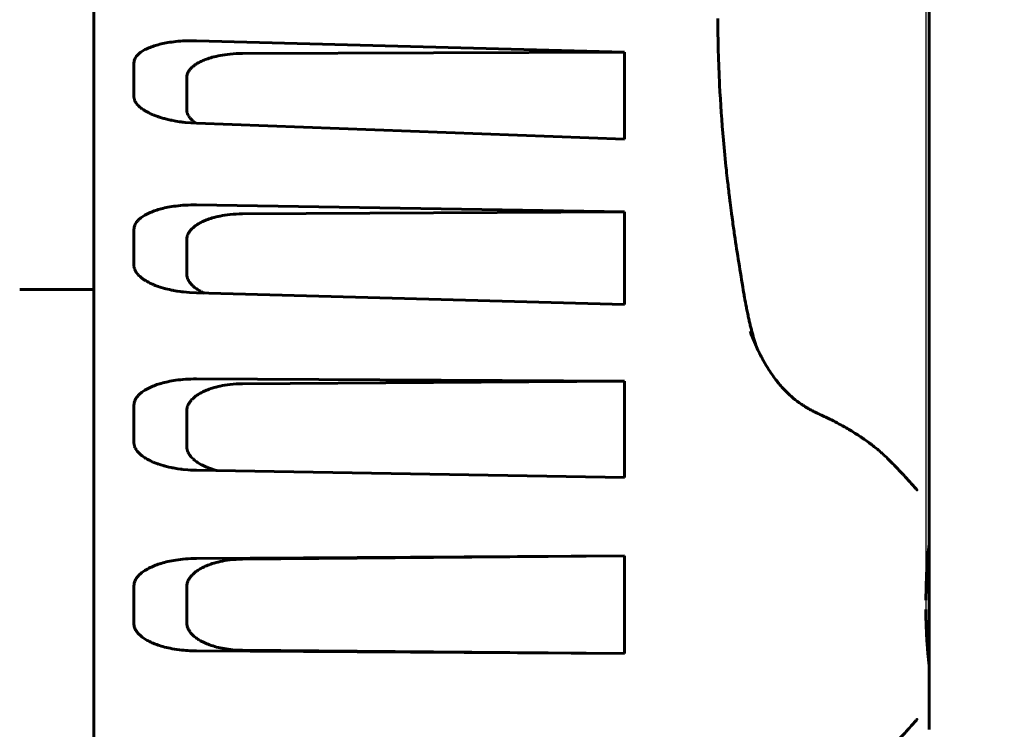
# Model space of a CAD drawing. Header units: millimetres. Extents: x 0 to 594, y 0 to 420.
# Tile 18 of 23: x 354.58 to 359.88, y 262.4 to 266.23. Entities that reach past the tile are written whole.
import ezdxf

# ---------------------------------------------------------------- set-up
doc = ezdxf.new("R2010")
doc.units = ezdxf.units.MM
doc.linetypes.add('K5LT_BASIC', pattern=[0])
doc.linetypes.add('K5LT_THIN', pattern=[0])
doc.layers.add('Системный слой', color=7, linetype='Continuous')
doc.styles.add('KDIMTEXTSTYLE', font='GOST_AU.SHX', dxfattribs={"width": 0.96, "oblique": 15, "height": 5})
doc.dimstyles.new('KDIMSTYLE (0.50)', dxfattribs={"dimtxt": 5, "dimasz": 1, "dimexe": 2, "dimexo": 0, "dimgap": 1, "dimtad": 1, "dimlfac": 2, "dimtxsty": 'KDIMTEXTSTYLE', "dimsah": 1, "dimcen": 0, "dimdle": 1, "dimadec": 0, "dimazin": 0, "dimtfac": 0.667, "dimtmove": 0, "dimatfit": 3, "dimfxl": 1, "dimtvp": 1, "dimtolj": 1, "dimtzin": 0, "dimarcsym": 0})

# ---------------------------------------------------------------- blocks, each defined once
blk = doc.blocks.new('U8')
at = {"layer": 'Системный слой', "color": 150, "linetype": 'K5LT_BASIC', "lineweight": 60, "true_color": 0x0080ff}
for p, q in [((355.1915, 264.9048), (355.1915, 264.9052)), ((355.1915, 264.9045), (355.1915, 264.9048)), ((355.1915, 264.9039), (355.1915, 264.9045)), ((355.1916, 264.9035), (355.1915, 264.9039)), ((355.1916, 264.9032), (355.1916, 264.9035)), ((355.1916, 264.9031), (355.1916, 264.9032)), ((355.1917, 264.901), (355.1916, 264.9031)), ((355.1917, 264.8999), (355.1917, 264.901)), ((355.1918, 264.8993), (355.1917, 264.8999)), ((355.1918, 264.899), (355.1918, 264.8993)), ((355.1918, 264.8989), (355.1918, 264.899)), ((355.1919, 264.8983), (355.1918, 264.8989)), ((355.1924, 264.895), (355.1919, 264.8983)), ((355.1927, 264.8934), (355.1924, 264.895)), ((355.1928, 264.8926), (355.1927, 264.8934)), ((355.1929, 264.8922), (355.1928, 264.8926)), ((355.193, 264.892), (355.1929, 264.8922)), ((355.1932, 264.891), (355.193, 264.892)), ((355.1945, 264.8864), (355.1932, 264.891)), ((355.1953, 264.8841), (355.1945, 264.8864)), ((355.1957, 264.8829), (355.1953, 264.8841)), ((355.1959, 264.8824), (355.1957, 264.8829)), ((355.196, 264.8821), (355.1959, 264.8824)), ((355.1977, 264.8783), (355.196, 264.8821)), ((355.2007, 264.8723), (355.1977, 264.8783)), ((355.2025, 264.8693), (355.2007, 264.8723)), ((355.2034, 264.8678), (355.2025, 264.8693)), ((355.2039, 264.8671), (355.2034, 264.8678)), ((355.2041, 264.8667), (355.2039, 264.8671)), ((355.2078, 264.8615), (355.2041, 264.8667)), ((355.2129, 264.8552), (355.2078, 264.8615)), ((355.2157, 264.8522), (355.2129, 264.8552)), ((355.2171, 264.8507), (355.2157, 264.8522)), ((355.2179, 264.8499), (355.2171, 264.8507)), ((355.2182, 264.8495), (355.2179, 264.8499)), ((355.2249, 264.8432), (355.2182, 264.8495)), ((355.2313, 264.8378), (355.2249, 264.8432)), ((355.2347, 264.8351), (355.2313, 264.8378)), ((355.2365, 264.8338), (355.2347, 264.8351)), ((355.2373, 264.8331), (355.2365, 264.8338)), ((355.2378, 264.8328), (355.2373, 264.8331)), ((355.2437, 264.8286), (355.2378, 264.8328)), ((355.2506, 264.8241), (355.2437, 264.8286)), ((355.2542, 264.8218), (355.2506, 264.8241)), ((355.256, 264.8208), (355.2542, 264.8218)), ((355.2569, 264.8202), (355.256, 264.8208)), ((355.2573, 264.8199), (355.2569, 264.8202)), ((355.2629, 264.8167), (355.2573, 264.8199)), ((355.2703, 264.8127), (355.2629, 264.8167)), ((355.2742, 264.8107), (355.2703, 264.8127)), ((355.2761, 264.8097), (355.2742, 264.8107)), ((355.2771, 264.8093), (355.2761, 264.8097)), ((355.2776, 264.809), (355.2771, 264.8093)), ((355.2821, 264.8068), (355.2776, 264.809)), ((355.2909, 264.8028), (355.2821, 264.8068)), ((355.2954, 264.8009), (355.2909, 264.8028)), ((355.2977, 264.7999), (355.2954, 264.8009)), ((355.2989, 264.7994), (355.2977, 264.7999)), ((355.2994, 264.7992), (355.2989, 264.7994)), ((355.3065, 264.7963), (355.2994, 264.7992)), ((355.3174, 264.7922), (355.3065, 264.7963)), ((355.3229, 264.7903), (355.3174, 264.7922)), ((355.3257, 264.7893), (355.3229, 264.7903)), ((355.3272, 264.7888), (355.3257, 264.7893)), ((355.3279, 264.7886), (355.3272, 264.7888)), ((355.3377, 264.7854), (355.3279, 264.7886)), ((355.3505, 264.7815), (355.3377, 264.7854)), ((355.3571, 264.7797), (355.3505, 264.7815)), ((355.3604, 264.7788), (355.3571, 264.7797)), ((355.3621, 264.7784), (355.3604, 264.7788)), ((355.363, 264.7781), (355.3621, 264.7784)), ((355.3834, 264.7732), (355.363, 264.7781)), ((355.3942, 264.7708), (355.3834, 264.7732)), ((355.3996, 264.7697), (355.3942, 264.7708)), ((355.4024, 264.7692), (355.3996, 264.7697)), ((355.4038, 264.7689), (355.4024, 264.7692)), ((355.4045, 264.7688), (355.4038, 264.7689)), ((355.4226, 264.7655), (355.4045, 264.7688)), ((355.4246, 264.7652), (355.4226, 264.7655)), ((355.4414, 264.7626), (355.4246, 264.7652)), ((355.4501, 264.7615), (355.4414, 264.7626)), ((355.4545, 264.761), (355.4501, 264.7615)), ((355.4567, 264.7607), (355.4545, 264.761)), ((355.4578, 264.7606), (355.4567, 264.7607)), ((355.4904, 264.7577), (355.4578, 264.7606)), ((355.528, 264.7556), (355.4904, 264.7577))]:
    blk.add_line(p, q, dxfattribs=at)
blk = doc.blocks.new('U13')
at = {"layer": 'Системный слой', "color": 150, "linetype": 'K5LT_BASIC', "lineweight": 60, "true_color": 0x0080ff}
for p, q in [((355.1915, 265.8138), (355.1915, 265.815)), ((355.1917, 265.8105), (355.1915, 265.8138)), ((355.1919, 265.8089), (355.1917, 265.8105)), ((355.192, 265.8081), (355.1919, 265.8089)), ((355.192, 265.8077), (355.192, 265.8081)), ((355.192, 265.8075), (355.192, 265.8077)), ((355.1924, 265.8054), (355.192, 265.8075)), ((355.1932, 265.8015), (355.1924, 265.8054)), ((355.1938, 265.7996), (355.1932, 265.8015)), ((355.194, 265.7987), (355.1938, 265.7996)), ((355.1942, 265.7982), (355.194, 265.7987)), ((355.1943, 265.798), (355.1942, 265.7982)), ((355.1954, 265.7948), (355.1943, 265.798)), ((355.1972, 265.7907), (355.1954, 265.7948)), ((355.1982, 265.7886), (355.1972, 265.7907)), ((355.1987, 265.7876), (355.1982, 265.7886)), ((355.199, 265.7871), (355.1987, 265.7876)), ((355.1991, 265.7868), (355.199, 265.7871)), ((355.2004, 265.7846), (355.1991, 265.7868)), ((355.2033, 265.78), (355.2004, 265.7846)), ((355.2048, 265.7777), (355.2033, 265.78)), ((355.2057, 265.7765), (355.2048, 265.7777)), ((355.2061, 265.776), (355.2057, 265.7765)), ((355.2063, 265.7757), (355.2061, 265.776)), ((355.2092, 265.772), (355.2063, 265.7757)), ((355.2138, 265.7669), (355.2092, 265.772)), ((355.2163, 265.7643), (355.2138, 265.7669)), ((355.2176, 265.763), (355.2163, 265.7643)), ((355.2182, 265.7624), (355.2176, 265.763)), ((355.2185, 265.7621), (355.2182, 265.7624)), ((355.2233, 265.7577), (355.2185, 265.7621)), ((355.2296, 265.7525), (355.2233, 265.7577)), ((355.233, 265.75), (355.2296, 265.7525)), ((355.2347, 265.7487), (355.233, 265.75)), ((355.2355, 265.7481), (355.2347, 265.7487)), ((355.236, 265.7477), (355.2355, 265.7481)), ((355.2433, 265.7427), (355.236, 265.7477)), ((355.2504, 265.7381), (355.2433, 265.7427)), ((355.2541, 265.7359), (355.2504, 265.7381)), ((355.256, 265.7348), (355.2541, 265.7359)), ((355.257, 265.7343), (355.256, 265.7348)), ((355.2574, 265.734), (355.257, 265.7343)), ((355.2626, 265.7311), (355.2574, 265.734)), ((355.27, 265.7273), (355.2626, 265.7311)), ((355.2737, 265.7254), (355.27, 265.7273)), ((355.2756, 265.7245), (355.2737, 265.7254)), ((355.2766, 265.724), (355.2756, 265.7245)), ((355.277, 265.7238), (355.2766, 265.724)), ((355.2814, 265.7218), (355.277, 265.7238)), ((355.29, 265.7179), (355.2814, 265.7218)), ((355.2945, 265.7161), (355.29, 265.7179)), ((355.2967, 265.7151), (355.2945, 265.7161)), ((355.2978, 265.7147), (355.2967, 265.7151)), ((355.2984, 265.7145), (355.2978, 265.7147)), ((355.305, 265.7119), (355.2984, 265.7145)), ((355.3157, 265.7079), (355.305, 265.7119)), ((355.3211, 265.706), (355.3157, 265.7079)), ((355.3239, 265.705), (355.3211, 265.706)), ((355.3253, 265.7046), (355.3239, 265.705)), ((355.326, 265.7043), (355.3253, 265.7046)), ((355.3298, 265.7031), (355.326, 265.7043)), ((355.3453, 265.6983), (355.3298, 265.7031)), ((355.3533, 265.6961), (355.3453, 265.6983)), ((355.3573, 265.695), (355.3533, 265.6961)), ((355.3594, 265.6944), (355.3573, 265.695)), ((355.3604, 265.6941), (355.3594, 265.6944)), ((355.3609, 265.694), (355.3604, 265.6941)), ((355.3681, 265.6922), (355.3609, 265.694)), ((355.3735, 265.6908), (355.3682, 265.6922)), ((355.388, 265.6875), (355.3735, 265.6908)), ((355.3954, 265.686), (355.388, 265.6875)), ((355.3992, 265.6852), (355.3954, 265.686)), ((355.4011, 265.6848), (355.3992, 265.6852)), ((355.402, 265.6846), (355.4011, 265.6848)), ((355.4165, 265.6819), (355.402, 265.6846)), ((355.4364, 265.6787), (355.4165, 265.6819)), ((355.4467, 265.6772), (355.4364, 265.6787)), ((355.452, 265.6765), (355.4467, 265.6772)), ((355.4546, 265.6762), (355.452, 265.6765)), ((355.456, 265.6761), (355.4546, 265.6762)), ((355.4685, 265.6747), (355.456, 265.6761)), ((355.528, 265.6703), (355.4685, 265.6747))]:
    blk.add_line(p, q, dxfattribs=at)
blk = doc.blocks.new('U16')
at = {"layer": 'Системный слой', "color": 150, "linetype": 'K5LT_BASIC', "lineweight": 60, "true_color": 0x0080ff}
for p, q in [((359.4761, 263.5801), (359.4761, 263.404)), ((359.4761, 262.7457), (359.4761, 262.5696))]:
    blk.add_line(p, q, dxfattribs=at)
blk = doc.blocks.new('U18')
at = {"layer": 'Системный слой', "color": 150, "linetype": 'K5LT_BASIC', "lineweight": 60, "true_color": 0x0080ff}
for p, q in [((359.4761, 266.0883), (359.4761, 266.0902)), ((359.4761, 265.0349), (359.4761, 265.0351))]:
    blk.add_line(p, q, dxfattribs=at)
blk = doc.blocks.new('U20')
at = {"layer": 'Системный слой', "color": 150, "linetype": 'K5LT_BASIC', "lineweight": 60, "true_color": 0x0080ff}
for p, q in [((359.475, 263.3905), (359.4755, 263.3952)), ((359.4755, 263.3952), (359.4756, 263.3999)), ((359.4743, 263.3858), (359.475, 263.3905))]:
    blk.add_line(p, q, dxfattribs=at)
blk = doc.blocks.new('U26')
at = {"layer": 'Системный слой', "color": 150, "linetype": 'K5LT_BASIC', "lineweight": 60, "true_color": 0x0080ff}
for p, q in [((359.4761, 264.9032), (359.4761, 264.9394)), ((359.4761, 264.8989), (359.4761, 264.903))]:
    blk.add_line(p, q, dxfattribs=at)
blk = doc.blocks.new('U27')
at = {"layer": 'Системный слой', "color": 150, "linetype": 'K5LT_BASIC', "lineweight": 60, "true_color": 0x0080ff}
for p in [(359.4761, 265.0351), (359.4761, 264.6684)]:
    blk.add_line(p, (359.4761, 265.035), dxfattribs=at)
blk = doc.blocks.new('U34')
at = {"layer": 'Системный слой', "color": 150, "linetype": 'K5LT_BASIC', "lineweight": 60, "true_color": 0x0080ff}
for p, q in [((359.4761, 264.6976), (359.4761, 264.6974)), ((359.4761, 263.9614), (359.4761, 263.9449))]:
    blk.add_line(p, q, dxfattribs=at)
blk = doc.blocks.new('U38')
at = {"layer": 'Системный слой', "color": 150, "linetype": 'K5LT_BASIC', "lineweight": 60, "true_color": 0x0080ff}
for p, q in [((359.4761, 266.0889), (359.4761, 266.2222)), ((359.4761, 265.4046), (359.4761, 265.5564))]:
    blk.add_line(p, q, dxfattribs=at)
blk = doc.blocks.new('U40')
at = {"layer": 'Системный слой', "color": 150, "linetype": 'K5LT_BASIC', "lineweight": 60, "true_color": 0x0080ff}
for q in [(359.4761, 263.5801), (359.4761, 263.4041)]:
    blk.add_line((359.4761, 263.5802), q, dxfattribs=at)
blk = doc.blocks.new('U42')
at = {"layer": 'Системный слой', "color": 150, "linetype": 'K5LT_BASIC', "lineweight": 60, "true_color": 0x0080ff}
for p, q in [((359.4758, 263.3963), (359.4752, 263.391)), ((359.476, 263.4015), (359.4758, 263.3963)), ((359.4752, 263.391), (359.4743, 263.3857))]:
    blk.add_line(p, q, dxfattribs=at)
blk = doc.blocks.new('U45')
at = {"layer": 'Системный слой', "color": 150, "linetype": 'K5LT_BASIC', "lineweight": 60, "true_color": 0x0080ff}
for p, q in [((355.4761, 264.8582), (355.4767, 264.8498)), ((355.4767, 264.8498), (355.4786, 264.8399)), ((355.4786, 264.8399), (355.4787, 264.8395)), ((355.4787, 264.8395), (355.4789, 264.8387)), ((355.4789, 264.8387), (355.4794, 264.8372)), ((355.4794, 264.8372), (355.4804, 264.8342)), ((355.4804, 264.8342), (355.4829, 264.8282)), ((355.4829, 264.8282), (355.4852, 264.8238)), ((355.4852, 264.8238), (355.4853, 264.8235)), ((355.4853, 264.8235), (355.4857, 264.8228)), ((355.4857, 264.8228), (355.4865, 264.8215)), ((355.4865, 264.8215), (355.4881, 264.8188)), ((355.4881, 264.8188), (355.4916, 264.8135)), ((355.4916, 264.8135), (355.4941, 264.81)), ((355.4941, 264.81), (355.4944, 264.8097)), ((355.4944, 264.8097), (355.4949, 264.8091)), ((355.4949, 264.8091), (355.4959, 264.8078)), ((355.4959, 264.8078), (355.498, 264.8053)), ((355.498, 264.8053), (355.5024, 264.8004)), ((355.5024, 264.8004), (355.507, 264.7958)), ((355.507, 264.7958), (355.5073, 264.7954)), ((355.5073, 264.7954), (355.5081, 264.7948)), ((355.5081, 264.7948), (355.5095, 264.7934)), ((355.5095, 264.7934), (355.5125, 264.7907)), ((355.5125, 264.7907), (355.5188, 264.7855)), ((355.5188, 264.7855), (355.5266, 264.7797)), ((355.5266, 264.7797), (355.5271, 264.7794)), ((355.5271, 264.7794), (355.5281, 264.7787)), ((355.5281, 264.7787), (355.5301, 264.7773)), ((355.5301, 264.7773), (355.5342, 264.7745)), ((355.5342, 264.7745), (355.5428, 264.7692)), ((355.5428, 264.7692), (355.5516, 264.7643)), ((355.5516, 264.7643), (355.5521, 264.764)), ((355.5521, 264.764), (355.5532, 264.7634)), ((355.5532, 264.7634), (355.5553, 264.7623)), ((355.5553, 264.7623), (355.5596, 264.7601)), ((355.5596, 264.7601), (355.5685, 264.7559)), ((355.5685, 264.7559), (355.5718, 264.7544))]:
    blk.add_line(p, q, dxfattribs=at)
blk = doc.blocks.new('U48')
at = {"layer": 'Системный слой', "color": 150, "linetype": 'K5LT_BASIC', "lineweight": 60, "true_color": 0x0080ff}
for p, q in [((355.4761, 263.9285), (355.4767, 263.9198)), ((355.4767, 263.9198), (355.4786, 263.9095)), ((355.4786, 263.9095), (355.4787, 263.9091)), ((355.4787, 263.9091), (355.4789, 263.9083)), ((355.4789, 263.9083), (355.4794, 263.9068)), ((355.4794, 263.9068), (355.4804, 263.9037)), ((355.4804, 263.9037), (355.4829, 263.8975)), ((355.4829, 263.8975), (355.4852, 263.8929)), ((355.4852, 263.8929), (355.4853, 263.8926)), ((355.4853, 263.8926), (355.4857, 263.8919)), ((355.4857, 263.8919), (355.4865, 263.8905)), ((355.4865, 263.8905), (355.4881, 263.8877)), ((355.4881, 263.8877), (355.4916, 263.8822)), ((355.4916, 263.8822), (355.4941, 263.8786)), ((355.4941, 263.8786), (355.4944, 263.8783)), ((355.4944, 263.8783), (355.4949, 263.8776)), ((355.4949, 263.8776), (355.4959, 263.8763)), ((355.4959, 263.8763), (355.498, 263.8738)), ((355.498, 263.8738), (355.5024, 263.8687)), ((355.5024, 263.8687), (355.507, 263.8639)), ((355.507, 263.8639), (355.5073, 263.8636)), ((355.5073, 263.8636), (355.5081, 263.8629)), ((355.5081, 263.8629), (355.5095, 263.8615)), ((355.5095, 263.8615), (355.5125, 263.8587)), ((355.5125, 263.8587), (355.5188, 263.8533)), ((355.5188, 263.8533), (355.5266, 263.8474)), ((355.5266, 263.8474), (355.5271, 263.847)), ((355.5271, 263.847), (355.5281, 263.8463)), ((355.5281, 263.8463), (355.5301, 263.8448)), ((355.5301, 263.8448), (355.5342, 263.842)), ((355.5342, 263.842), (355.5428, 263.8366)), ((355.5428, 263.8366), (355.5517, 263.8314)), ((355.5517, 263.8314), (355.5523, 263.831)), ((355.5523, 263.831), (355.5535, 263.8304)), ((355.5535, 263.8304), (355.5561, 263.829)), ((355.5561, 263.829), (355.5611, 263.8264)), ((355.5611, 263.8264), (355.5716, 263.8213)), ((355.5716, 263.8213), (355.5822, 263.8167)), ((355.5822, 263.8167), (355.5829, 263.8164)), ((355.5829, 263.8164), (355.5843, 263.8158)), ((355.5843, 263.8158), (355.5871, 263.8147)), ((355.5871, 263.8147), (355.5928, 263.8124)), ((355.5928, 263.8124), (355.6046, 263.8082)), ((355.6046, 263.8082), (355.6141, 263.805)), ((355.6141, 263.805), (355.6148, 263.8048)), ((355.6148, 263.8048), (355.6161, 263.8044)), ((355.6161, 263.8044), (355.6188, 263.8035)), ((355.6188, 263.8035), (355.6242, 263.8019)), ((355.6242, 263.8019), (355.6354, 263.7988)), ((355.6354, 263.7988), (355.6401, 263.7976))]:
    blk.add_line(p, q, dxfattribs=at)
blk = doc.blocks.new('U53')
at = {"layer": 'Системный слой', "color": 150, "linetype": 'K5LT_BASIC', "lineweight": 60, "true_color": 0x0080ff}
for p, q in [((359.4752, 262.7587), (359.4743, 262.764)), ((359.4758, 262.7534), (359.4752, 262.7587)), ((359.476, 262.7482), (359.4758, 262.7534))]:
    blk.add_line(p, q, dxfattribs=at)
blk = doc.blocks.new('U58')
at = {"layer": 'Системный слой', "color": 150, "linetype": 'K5LT_BASIC', "lineweight": 60, "true_color": 0x0080ff}
for p, q in [((355.1915, 263.9489), (355.1915, 263.9503)), ((355.1917, 263.9453), (355.1915, 263.9489)), ((355.1919, 263.9435), (355.1917, 263.9453)), ((355.192, 263.9426), (355.1919, 263.9435)), ((355.192, 263.9422), (355.192, 263.9426)), ((355.192, 263.942), (355.192, 263.9422)), ((355.1924, 263.9396), (355.192, 263.942)), ((355.1932, 263.9354), (355.1924, 263.9396)), ((355.1938, 263.9333), (355.1932, 263.9354)), ((355.194, 263.9323), (355.1938, 263.9333)), ((355.1942, 263.9318), (355.194, 263.9323)), ((355.1943, 263.9315), (355.1942, 263.9318)), ((355.1954, 263.9281), (355.1943, 263.9315)), ((355.1972, 263.9236), (355.1954, 263.9281)), ((355.1982, 263.9214), (355.1972, 263.9236)), ((355.1987, 263.9202), (355.1982, 263.9214)), ((355.199, 263.9197), (355.1987, 263.9202)), ((355.1991, 263.9194), (355.199, 263.9197)), ((355.2004, 263.917), (355.1991, 263.9194)), ((355.2033, 263.9119), (355.2004, 263.917)), ((355.2049, 263.9095), (355.2033, 263.9119)), ((355.2057, 263.9082), (355.2049, 263.9095)), ((355.2061, 263.9076), (355.2057, 263.9082)), ((355.2063, 263.9073), (355.2061, 263.9076)), ((355.2092, 263.9033), (355.2063, 263.9073)), ((355.2138, 263.8978), (355.2092, 263.9033)), ((355.2163, 263.895), (355.2138, 263.8978)), ((355.2176, 263.8937), (355.2163, 263.895)), ((355.2182, 263.893), (355.2176, 263.8937)), ((355.2185, 263.8927), (355.2182, 263.893)), ((355.2233, 263.888), (355.2185, 263.8927)), ((355.2296, 263.8824), (355.2233, 263.888)), ((355.233, 263.8797), (355.2296, 263.8824)), ((355.2347, 263.8783), (355.233, 263.8797)), ((355.2355, 263.8776), (355.2347, 263.8783)), ((355.236, 263.8773), (355.2355, 263.8776)), ((355.2433, 263.8719), (355.236, 263.8773)), ((355.2504, 263.8671), (355.2433, 263.8719)), ((355.2541, 263.8648), (355.2504, 263.8671)), ((355.256, 263.8636), (355.2541, 263.8648)), ((355.257, 263.8631), (355.256, 263.8636)), ((355.2574, 263.8628), (355.257, 263.8631)), ((355.2627, 263.8597), (355.2574, 263.8628)), ((355.27, 263.8557), (355.2627, 263.8597)), ((355.2737, 263.8537), (355.27, 263.8557)), ((355.2756, 263.8528), (355.2737, 263.8537)), ((355.2766, 263.8523), (355.2756, 263.8528)), ((355.277, 263.852), (355.2766, 263.8523)), ((355.2814, 263.8499), (355.277, 263.852)), ((355.2901, 263.8459), (355.2814, 263.8499)), ((355.2945, 263.844), (355.2901, 263.8459)), ((355.2967, 263.843), (355.2945, 263.844)), ((355.2978, 263.8425), (355.2967, 263.843)), ((355.2984, 263.8423), (355.2978, 263.8425)), ((355.305, 263.8396), (355.2984, 263.8423)), ((355.3157, 263.8355), (355.305, 263.8396)), ((355.3211, 263.8335), (355.3157, 263.8355)), ((355.3239, 263.8326), (355.3211, 263.8335)), ((355.3253, 263.8321), (355.3239, 263.8326)), ((355.326, 263.8319), (355.3253, 263.8321)), ((355.3359, 263.8286), (355.326, 263.8319)), ((355.3486, 263.8248), (355.3359, 263.8286)), ((355.3551, 263.8229), (355.3486, 263.8248)), ((355.3584, 263.8221), (355.3551, 263.8229)), ((355.3601, 263.8216), (355.3584, 263.8221)), ((355.3609, 263.8214), (355.3601, 263.8216)), ((355.3805, 263.8166), (355.3609, 263.8214)), ((355.3916, 263.8142), (355.3805, 263.8166)), ((355.3972, 263.8131), (355.3916, 263.8142)), ((355.4001, 263.8125), (355.3972, 263.8131)), ((355.4015, 263.8122), (355.4001, 263.8125)), ((355.4022, 263.8121), (355.4015, 263.8122)), ((355.4287, 263.8075), (355.4022, 263.8121)), ((355.4426, 263.8056), (355.4287, 263.8075)), ((355.4497, 263.8047), (355.4426, 263.8056)), ((355.4532, 263.8043), (355.4497, 263.8047)), ((355.4551, 263.8041), (355.4532, 263.8043)), ((355.456, 263.804), (355.4551, 263.8041)), ((355.4815, 263.8018), (355.456, 263.804)), ((355.4966, 263.8009), (355.4815, 263.8018)), ((355.5121, 263.8001), (355.4966, 263.8009)), ((355.528, 263.7995), (355.5121, 263.8001))]:
    blk.add_line(p, q, dxfattribs=at)
blk = doc.blocks.new('U60')
at = {"layer": 'Системный слой', "color": 150, "linetype": 'K5LT_BASIC', "lineweight": 60, "true_color": 0x0080ff}
for p, q in [((355.4761, 265.744), (355.4767, 265.7361)), ((355.4767, 265.7361), (355.4786, 265.7268)), ((355.4786, 265.7268), (355.4787, 265.7264)), ((355.4787, 265.7264), (355.4789, 265.7257)), ((355.4789, 265.7257), (355.4794, 265.7243)), ((355.4794, 265.7243), (355.4804, 265.7215)), ((355.4804, 265.7215), (355.4829, 265.7158)), ((355.4829, 265.7158), (355.4852, 265.7117)), ((355.4852, 265.7117), (355.4853, 265.7113)), ((355.4853, 265.7113), (355.4857, 265.7107)), ((355.4857, 265.7107), (355.4865, 265.7095)), ((355.4865, 265.7095), (355.4881, 265.7069)), ((355.4881, 265.7069), (355.4916, 265.7019)), ((355.4916, 265.7019), (355.4941, 265.6987)), ((355.4941, 265.6987), (355.4944, 265.6984)), ((355.4944, 265.6984), (355.4949, 265.6978)), ((355.4949, 265.6978), (355.4959, 265.6966)), ((355.4959, 265.6966), (355.498, 265.6942)), ((355.498, 265.6942), (355.5024, 265.6896)), ((355.5024, 265.6896), (355.507, 265.6852)), ((355.507, 265.6852), (355.5073, 265.6849)), ((355.5073, 265.6849), (355.5081, 265.6843)), ((355.5081, 265.6843), (355.5095, 265.683)), ((355.5095, 265.683), (355.5125, 265.6805)), ((355.5125, 265.6805), (355.5188, 265.6756)), ((355.5188, 265.6756), (355.5261, 265.6704))]:
    blk.add_line(p, q, dxfattribs=at)
blk = doc.blocks.new('U63')
at = {"layer": 'Системный слой', "color": 150, "linetype": 'K5LT_BASIC', "lineweight": 60, "true_color": 0x0080ff}
for p, q in [((358.5348, 264.4972), (358.5315, 264.5085)), ((358.5382, 264.4859), (358.5348, 264.4972)), ((358.5416, 264.4744), (358.5382, 264.4859))]:
    blk.add_line(p, q, dxfattribs=at)
blk = doc.blocks.new('U65')
at = {"layer": 'Системный слой', "color": 150, "linetype": 'K5LT_BASIC', "lineweight": 60, "true_color": 0x0080ff}
for p, q in [((359.4697, 263.3415), (359.4624, 263.238)), ((359.4744, 263.3862), (359.4697, 263.3415)), ((359.4624, 263.238), (359.4579, 263.0999))]:
    blk.add_line(p, q, dxfattribs=at)
blk = doc.blocks.new('KDIMARROW_02')
at = {"layer": 'Системный слой'}
blk.add_hatch(color=0, dxfattribs=at).paths.add_polyline_path([(4.5, 0), (5, 0.6583), (0, 0), (5, -0.6583)])
at = {"layer": 'Системный слой', "color": 0, "linetype": 'K5LT_THIN', "lineweight": 18}
for p, q in [((5, 0.6583), (0, 0)), ((4.5, 0), (5, 0.6583)), ((0, 0), (-1, 0)), ((0, 0), (5, -0.6583)), ((0, 0), (7, 0)), ((5, -0.6583), (4.5, 0))]:
    blk.add_line(p, q, dxfattribs=at)

msp = doc.modelspace()

# ---------------------------------------------------------------- linework, layer by layer
at = {"layer": 'Системный слой', "color": 150, "linetype": 'K5LT_BASIC', "lineweight": 60, "true_color": 0x0080ff}
for p, q in [((354.9761, 259.1267), (354.9761, 269.3248)), ((359.4761, 265.0351), (359.4761, 267.3487)), ((359.4761, 266.2216), (359.4761, 266.2222)), ((359.4761, 266.2217), (359.4761, 266.2216)), ((357.8356, 266.0534), (355.528, 266.1147)), ((355.7764, 266.0465), (357.8356, 266.0534)), ((357.8356, 265.5845), (357.8356, 266.0534)), ((359.4761, 266.0902), (359.4761, 266.0883)), ((355.1915, 265.9951), (355.1915, 265.815)), ((355.4761, 265.744), (355.4761, 265.917)), ((355.528, 265.6703), (357.8356, 265.5845)), ((359.4761, 265.558), (359.4761, 265.5557)), ((359.4761, 265.5557), (359.4761, 265.5557)), ((359.4761, 265.4039), (359.4761, 265.4046)), ((359.4761, 265.4037), (359.4761, 265.2163)), ((357.8356, 265.1929), (355.528, 265.2299)), ((355.7764, 265.1823), (357.8356, 265.1929)), ((357.8356, 264.6924), (357.8356, 265.1929)), ((355.1915, 265.0974), (355.1915, 264.9052)), ((355.4761, 264.8582), (355.4761, 265.0429)), ((359.4761, 264.9844), (359.4761, 265.0351)), ((359.4761, 265.0351), (359.4761, 264.6684)), ((359.4761, 264.8987), (359.4761, 264.9394)), ((359.4761, 264.903), (359.4761, 264.8987)), ((354.5761, 264.7748), (354.9761, 264.7748)), ((355.4261, 264.765), (355.4226, 264.7655)), ((355.528, 264.7556), (357.8356, 264.6924)), ((359.4761, 264.6974), (359.4761, 264.7046)), ((359.4761, 264.6974), (359.4761, 264.7046)), ((359.4761, 264.6976), (359.4761, 264.7042)), ((359.4761, 264.6973), (359.4761, 264.6974)), ((359.4761, 263.9614), (359.4761, 264.6684)), ((358.511, 264.5501), (358.511, 264.5501)), ((358.5111, 264.55), (358.5111, 264.55)), ((357.8356, 264.2803), (355.528, 264.292)), ((355.7764, 264.2662), (357.8356, 264.2803)), ((357.8356, 263.7605), (357.8356, 264.2803)), ((355.1915, 264.1499), (355.1915, 263.9503)), ((355.4761, 263.9285), (355.4761, 264.1203)), ((359.4761, 263.7467), (359.4761, 263.9614)), ((359.4761, 263.9614), (359.4761, 263.7467)), ((355.528, 263.7995), (357.8356, 263.7605)), ((359.4761, 263.7467), (359.4761, 263.5801)), ((359.4761, 263.7465), (359.4761, 263.5802)), ((359.4761, 263.5802), (359.4761, 263.5801)), ((359.4761, 263.4041), (359.476, 263.4015)), ((359.476, 263.4015), (359.4761, 263.4035)), ((359.4761, 263.4035), (359.4761, 263.4041)), ((359.4761, 262.7459), (359.4761, 263.4038)), ((357.8356, 263.338), (355.528, 263.3242)), ((355.7764, 263.3207), (357.8356, 263.338)), ((357.8356, 262.8117), (357.8356, 263.338)), ((355.1915, 263.1759), (355.1915, 262.9738)), ((355.4761, 262.9777), (355.4761, 263.1719)), ((357.8356, 262.8117), (355.528, 262.8255)), ((355.7764, 262.829), (357.8356, 262.8117)), ((359.4744, 262.7635), (359.4739, 262.7657)), ((359.476, 262.7482), (359.4761, 262.7462)), ((359.4761, 262.7456), (359.476, 262.7482)), ((359.4761, 262.7462), (359.4761, 262.7456)), ((359.4761, 262.5695), (359.4761, 262.7456)), ((359.4761, 262.5695), (359.4761, 262.5696)), ((359.4761, 262.403), (359.4761, 262.5696)), ((359.4761, 262.4032), (359.4761, 262.5695))]:
    msp.add_line(p, q, dxfattribs=at)
for points, knots in [([(358.4812, 264.7327), (358.4801, 264.7392), (358.4789, 264.7457), (358.4619, 264.8508), (358.4447, 264.9503), (358.4266, 265.0743), (358.4229, 265.1005), (358.4171, 265.1423), (358.415, 265.1581), (358.4123, 265.1778), (358.4118, 265.1816), (358.4087, 265.205), (358.4062, 265.2244), (358.4025, 265.2539), (358.4012, 265.264), (358.3967, 265.3023), (358.3932, 265.3306), (358.3878, 265.3785), (358.3855, 265.3984), (358.3781, 265.4722), (358.3725, 265.5263), (358.359, 265.6798), (358.3521, 265.7783), (358.3409, 265.9978), (358.3378, 266.1178), (358.3378, 266.2348)], [0, 0, 0, 0, 0.29235, 0.29235, 4.8, 4.8, 6.006653, 6.006653, 6.739993, 6.739993, 6.919461, 6.919461, 7.825024, 7.825024, 8.296975, 8.296975, 9.621661, 9.621661, 10.556978, 10.556978, 13.128004, 13.128004, 17.928004, 17.928004, 24, 24, 24, 24]), ([(355.1915, 265.9951), (355.1917, 265.9998), (355.1926, 266.0087), (355.198, 266.0211), (355.2055, 266.0323), (355.2155, 266.043), (355.2301, 266.0548), (355.2508, 266.0674), (355.2777, 266.0795), (355.307, 266.0896), (355.3389, 266.0981), (355.3748, 266.1052), (355.4179, 266.1111), (355.4685, 266.1149), (355.5073, 266.115), (355.528, 266.1147)], [0, 0, 0, 0, 0.066064, 0.124805, 0.174724, 0.228578, 0.290023, 0.372495, 0.458724, 0.545053, 0.622987, 0.709579, 0.800714, 0.89926, 1, 1, 1, 1]), ([(355.7764, 266.0465), (355.7528, 266.0459), (355.7102, 266.0443), (355.6567, 266.0362), (355.6153, 266.0266), (355.5832, 266.0164), (355.5583, 266.0062), (355.5382, 265.9961), (355.5208, 265.9854), (355.5058, 265.9738), (355.4933, 265.961), (355.4843, 265.9481), (355.479, 265.9362), (355.4765, 265.926), (355.4761, 265.9198), (355.4761, 265.917)], [0, 0, 0, 0, 0.129537, 0.248671, 0.354979, 0.443646, 0.520132, 0.58686, 0.648289, 0.71645, 0.783976, 0.850279, 0.909625, 0.959218, 1, 1, 1, 1]), ([(355.1915, 265.0974), (355.1917, 265.1024), (355.1926, 265.112), (355.198, 265.1253), (355.2055, 265.1374), (355.2155, 265.149), (355.2301, 265.1618), (355.2508, 265.1756), (355.2777, 265.189), (355.307, 265.2001), (355.3389, 265.2096), (355.3748, 265.2178), (355.4179, 265.2246), (355.4685, 265.2294), (355.5073, 265.23), (355.528, 265.2299)], [0, 0, 0, 0, 0.066064, 0.124805, 0.174724, 0.228578, 0.290023, 0.372495, 0.458724, 0.545053, 0.622987, 0.709579, 0.800714, 0.89926, 1, 1, 1, 1]), ([(355.7764, 265.1823), (355.7528, 265.1816), (355.7102, 265.1798), (355.6567, 265.171), (355.6153, 265.1606), (355.5832, 265.1496), (355.5583, 265.1387), (355.5382, 265.1278), (355.5208, 265.1162), (355.5058, 265.1038), (355.4933, 265.0901), (355.4843, 265.0762), (355.479, 265.0634), (355.4765, 265.0525), (355.4761, 265.0459), (355.4761, 265.0429)], [0, 0, 0, 0, 0.129537, 0.248671, 0.354979, 0.443646, 0.520132, 0.58686, 0.648289, 0.71645, 0.783976, 0.850279, 0.909625, 0.959218, 1, 1, 1, 1]), ([(358.5315, 264.5085), (358.5273, 264.5233), (358.5233, 264.5381), (358.5176, 264.5602), (358.5158, 264.5675), (358.5122, 264.5824), (358.5103, 264.59), (358.5067, 264.6055), (358.5049, 264.6134), (358.5022, 264.6257), (358.5013, 264.6301), (358.4992, 264.6396), (358.4982, 264.6446), (358.4952, 264.6591), (358.4932, 264.6686), (358.4878, 264.6963), (358.4844, 264.7145), (358.4812, 264.7328)], [0, 0, 0, 0, 3, 3, 4.473747, 4.473747, 6, 6, 7.584224, 7.584224, 8.467111, 8.467111, 9.476168, 9.476168, 11.368112, 11.368112, 15, 15, 15, 15]), ([(358.511, 264.5501), (358.5122, 264.5469), (358.5134, 264.5437), (358.5168, 264.5348), (358.5189, 264.5292), (358.5255, 264.5124), (358.5301, 264.5012), (358.5371, 264.4849), (358.5393, 264.4796), (358.547, 264.4625), (358.5524, 264.4506), (358.5622, 264.4304), (358.5664, 264.422), (358.5751, 264.4053), (358.5796, 264.397), (358.5931, 264.3725), (358.6026, 264.3565), (358.6262, 264.3197), (358.6408, 264.2991), (358.67, 264.262), (358.6845, 264.2454), (358.7137, 264.2152), (358.7283, 264.2015), (358.7578, 264.1768), (358.7726, 264.1656), (358.7908, 264.1533), (358.7937, 264.1514), (358.7966, 264.1496)], [0, 0, 0, 0, 0.376305, 0.376305, 1.034838, 1.034838, 2.351904, 2.351904, 2.971864, 2.971864, 4.394833, 4.394833, 5.416, 5.416, 6.437168, 6.437168, 8.445506, 8.445506, 11.157981, 11.157981, 13.519794, 13.519794, 15.655161, 15.655161, 17.630066, 17.630066, 18, 18, 18, 18]), ([(355.1915, 264.1499), (355.1917, 264.1551), (355.1926, 264.1651), (355.198, 264.179), (355.2055, 264.1918), (355.2155, 264.2039), (355.2301, 264.2175), (355.2508, 264.2321), (355.2777, 264.2464), (355.307, 264.2584), (355.3389, 264.2687), (355.3748, 264.2776), (355.4179, 264.2852), (355.4685, 264.2908), (355.5073, 264.2919), (355.528, 264.292)], [0, 0, 0, 0, 0.066064, 0.124805, 0.174724, 0.228578, 0.290023, 0.372495, 0.458724, 0.545053, 0.622987, 0.709579, 0.800714, 0.89926, 1, 1, 1, 1]), ([(355.7764, 264.2662), (355.7528, 264.2654), (355.7102, 264.2635), (355.6567, 264.2542), (355.6153, 264.2433), (355.5832, 264.2317), (355.5583, 264.2203), (355.5382, 264.2089), (355.5208, 264.1968), (355.5058, 264.1838), (355.4933, 264.1695), (355.4843, 264.155), (355.479, 264.1417), (355.4765, 264.1303), (355.4761, 264.1234), (355.4761, 264.1203)], [0, 0, 0, 0, 0.129537, 0.248671, 0.354979, 0.443646, 0.520132, 0.58686, 0.648289, 0.71645, 0.783976, 0.850279, 0.909625, 0.959218, 1, 1, 1, 1]), ([(358.7966, 264.1496), (358.8025, 264.1458), (358.8084, 264.1422), (358.8169, 264.1371), (358.8195, 264.1356), (358.8241, 264.1329), (358.8261, 264.1318), (358.8313, 264.1288), (358.8345, 264.1271), (358.8437, 264.122), (358.8498, 264.1188), (358.8621, 264.1126), (358.8682, 264.1096), (358.875, 264.1063), (358.8755, 264.1061), (358.8799, 264.104), (358.8837, 264.1022), (358.8875, 264.1005)], [0, 0, 0, 0, 2.8, 2.8, 4.016677, 4.016677, 4.945383, 4.945383, 6.431439, 6.431439, 9.217784, 9.217784, 12.017784, 12.017784, 12.271097, 12.271097, 14, 14, 14, 14]), ([(358.8875, 264.1005), (358.9084, 264.0909), (358.929, 264.0811), (358.9636, 264.0638), (358.9778, 264.0564), (359.0041, 264.0423), (359.0163, 264.0355), (359.0478, 264.0174), (359.0668, 264.0059), (359.1038, 263.9822), (359.1217, 263.9701), (359.1471, 263.9518), (359.1551, 263.9459), (359.1787, 263.9279), (359.1938, 263.9157), (359.2141, 263.8983), (359.2203, 263.8929), (359.2349, 263.8796), (359.2435, 263.8716), (359.2644, 263.8514), (359.2762, 263.8394), (359.2893, 263.8259), (359.2914, 263.8237), (359.2999, 263.8149), (359.3059, 263.8086), (359.3135, 263.8005), (359.3154, 263.7986), (359.319, 263.7947), (359.3208, 263.7927), (359.3248, 263.7885), (359.3269, 263.7863), (359.3331, 263.7795), (359.3371, 263.7752), (359.3485, 263.7626), (359.3556, 263.7548), (359.3633, 263.7462), (359.3646, 263.7448), (359.3758, 263.7323), (359.3843, 263.7227), (359.3978, 263.7078), (359.4031, 263.702), (359.4084, 263.6964), (359.4098, 263.6951), (359.411, 263.6938), (359.4116, 263.6933), (359.411, 263.6938), (359.4102, 263.6945), (359.4098, 263.6949)], [0, 0, 0, 0, 1.291251, 1.291251, 2.212666, 2.212666, 3.030042, 3.030042, 4.371128, 4.371128, 5.745225, 5.745225, 6.403678, 6.403678, 7.720585, 7.720585, 8.293714, 8.293714, 9.161887, 9.161887, 10.522543, 10.522543, 10.802526, 10.802526, 11.618766, 11.618766, 11.8832, 11.8832, 12.147634, 12.147634, 12.468832, 12.468832, 13.111229, 13.111229, 14.396024, 14.396024, 14.660458, 14.660458, 16.715161, 16.715161, 18.706305, 18.706305, 19.584231, 19.584231, 20.462158, 20.462158, 21, 21, 21, 21]), ([(355.1915, 263.1759), (355.1917, 263.1812), (355.1926, 263.1914), (355.198, 263.2055), (355.2055, 263.2186), (355.2155, 263.231), (355.2301, 263.245), (355.2508, 263.2601), (355.2777, 263.2749), (355.307, 263.2875), (355.3389, 263.2983), (355.3748, 263.3078), (355.4179, 263.3161), (355.4685, 263.3223), (355.5073, 263.3239), (355.528, 263.3242)], [0, 0, 0, 0, 0.066064, 0.124805, 0.174724, 0.228578, 0.290023, 0.372495, 0.458724, 0.545053, 0.622987, 0.709579, 0.800714, 0.89926, 1, 1, 1, 1]), ([(355.7764, 263.3207), (355.7528, 263.32), (355.7102, 263.3179), (355.6567, 263.3084), (355.6153, 263.2972), (355.5832, 263.2854), (355.5583, 263.2737), (355.5382, 263.2621), (355.5208, 263.2497), (355.5058, 263.2365), (355.4933, 263.2219), (355.4843, 263.2072), (355.479, 263.1937), (355.4765, 263.1821), (355.4761, 263.1751), (355.4761, 263.1719)], [0, 0, 0, 0, 0.129537, 0.248671, 0.354979, 0.443646, 0.520132, 0.58686, 0.648289, 0.71645, 0.783976, 0.850279, 0.909625, 0.959218, 1, 1, 1, 1]), ([(359.4744, 262.7635), (359.4744, 262.7635), (359.4744, 262.7636), (359.4743, 262.7638), (359.4743, 262.7638), (359.4743, 262.7639), (359.4743, 262.7639), (359.4743, 262.764), (359.4743, 262.7641), (359.4742, 262.7644), (359.4742, 262.7645), (359.4742, 262.7649), (359.4741, 262.7652), (359.474, 262.7659), (359.474, 262.7665), (359.4738, 262.7682), (359.4736, 262.7695), (359.4732, 262.7731), (359.4729, 262.7757), (359.4721, 262.783), (359.4716, 262.788), (359.4705, 262.7995), (359.4699, 262.8059), (359.4687, 262.8199), (359.4681, 262.8275), (359.4668, 262.8438), (359.4661, 262.8525), (359.4648, 262.871), (359.4642, 262.8808), (359.463, 262.9013), (359.4624, 262.912), (359.4612, 262.9343), (359.4607, 262.9459), (359.4598, 262.9699), (359.4593, 262.9822), (359.4586, 263.0074), (359.4583, 263.0203), (359.458, 263.0389), (359.4579, 263.0443), (359.4579, 263.0498)], [0, 0, 0, 0, 0.355982, 0.355982, 0.433546, 0.433546, 0.492106, 0.492106, 0.582136, 0.582136, 0.776142, 0.776142, 0.970147, 0.970147, 1.358158, 1.358158, 2.037185, 2.037185, 3.055723, 3.055723, 4.53031, 4.53031, 6.001153, 6.001153, 7.457965, 7.457965, 8.907386, 8.907386, 10.37374, 10.37374, 11.838203, 11.838203, 13.332911, 13.332911, 14.833938, 14.833938, 16.362332, 16.362332, 17, 17, 17, 17]), ([(355.1915, 262.9738), (355.1917, 262.9668), (355.1935, 262.9537), (355.2021, 262.9361), (355.213, 262.9214), (355.227, 262.9073), (355.2458, 262.8929), (355.2693, 262.8791), (355.2945, 262.8673), (355.3233, 262.8564), (355.3567, 262.8464), (355.3987, 262.8369), (355.4444, 262.83), (355.489, 262.8264), (355.5161, 262.8256), (355.528, 262.8255)], [0, 0, 0, 0, 0.088009, 0.159392, 0.217017, 0.279423, 0.35644, 0.433234, 0.508858, 0.580436, 0.667909, 0.758964, 0.864149, 0.942181, 1, 1, 1, 1]), ([(355.7764, 262.829), (355.7577, 262.8291), (355.7231, 262.831), (355.6769, 262.8374), (355.6357, 262.8465), (355.6, 262.8577), (355.57, 262.8701), (355.5457, 262.8829), (355.525, 262.8965), (355.5075, 262.9113), (355.4937, 262.9271), (355.4842, 262.9426), (355.4789, 262.9564), (355.4765, 262.9679), (355.4761, 262.9747), (355.4761, 262.9777)], [0, 0, 0, 0, 0.102213, 0.199476, 0.294251, 0.394429, 0.483597, 0.560808, 0.630871, 0.708273, 0.783037, 0.85055, 0.912184, 0.960862, 1, 1, 1, 1]), ([(359.4739, 262.7657), (359.4742, 262.7646), (359.4752, 262.7594), (359.4756, 262.7541), (359.4756, 262.7498)], [0.8371654, 0.8371654, 0.8371654, 0.8371654, 0.8703853, 1, 1, 1, 1]), ([(358.8875, 262.0492), (358.9084, 262.0587), (358.929, 262.0686), (358.9636, 262.0859), (358.9778, 262.0933), (359.0041, 262.1074), (359.0163, 262.1142), (359.0478, 262.1323), (359.0668, 262.1438), (359.1038, 262.1675), (359.1217, 262.1796), (359.1471, 262.1979), (359.1551, 262.2038), (359.1787, 262.2218), (359.1938, 262.234), (359.2141, 262.2514), (359.2203, 262.2568), (359.2349, 262.2701), (359.2435, 262.2781), (359.2644, 262.2983), (359.2762, 262.3103), (359.2893, 262.3238), (359.2914, 262.326), (359.2999, 262.3348), (359.3059, 262.341), (359.3135, 262.3492), (359.3154, 262.3511), (359.319, 262.355), (359.3208, 262.3569), (359.3248, 262.3612), (359.3269, 262.3634), (359.3331, 262.3701), (359.3371, 262.3745), (359.3485, 262.3871), (359.3556, 262.3949), (359.3633, 262.4035), (359.3646, 262.4049), (359.3758, 262.4174), (359.3843, 262.4269), (359.3978, 262.4419), (359.4031, 262.4477), (359.4084, 262.4533), (359.4098, 262.4546), (359.411, 262.4559), (359.4116, 262.4564), (359.411, 262.4558), (359.4102, 262.4552), (359.4098, 262.4548)], [0, 0, 0, 0, 1.291251, 1.291251, 2.212666, 2.212666, 3.030042, 3.030042, 4.371128, 4.371128, 5.745225, 5.745225, 6.403678, 6.403678, 7.720585, 7.720585, 8.293714, 8.293714, 9.161887, 9.161887, 10.522543, 10.522543, 10.802526, 10.802526, 11.618766, 11.618766, 11.8832, 11.8832, 12.147634, 12.147634, 12.468832, 12.468832, 13.111229, 13.111229, 14.396024, 14.396024, 14.660458, 14.660458, 16.715161, 16.715161, 18.706305, 18.706305, 19.584231, 19.584231, 20.462158, 20.462158, 21, 21, 21, 21])]:
    msp.add_open_spline(points, degree=3, knots=knots, dxfattribs=at)
for points in [[(359.4756, 263.3999), (359.4757, 263.4003), (359.4759, 263.4011), (359.476, 263.4023), (359.4761, 263.4031), (359.4761, 263.4035)], [(359.4756, 262.7498), (359.4757, 262.7494), (359.4759, 262.7486), (359.476, 262.7474), (359.4761, 262.7466), (359.4761, 262.7462)]]:
    msp.add_open_spline(points, degree=3, dxfattribs=at)

# ---------------------------------------------------------------- block references
at = {"layer": 'Системный слой'}
for name in ['U38', 'U18', 'U13', 'U60', 'U27', 'U26', 'U8', 'U45', 'U34', 'U63', 'U58', 'U48', 'U40', 'U16', 'U42', 'U20', 'U65', 'U53']:
    msp.add_blockref(name, (0, 0), dxfattribs=at)

# ---------------------------------------------------------------- dimensions: what is measured, and where the dimension line sits
at = {"layer": 'Системный слой', "color": 7}
msp.add_linear_dim(base=(353.5761, 332.5498), p1=(359.4593, 262.9822), p2=(353.5761, 308.3498), location=(372.4626, 332.5498), text='\\H5.0;\\W0.965;\\Q15;\\H5.0;\\W0.965;\\Q15;\\Q15;12\\H0.65x;\\S+1^ -1;\\H1.5x;', dimstyle='KDIMSTYLE (0.50)', override={"dimexo": 0, "dimblk1": 'KDIMARROW_02', "dimblk2": 'KDIMARROW_02', "dimse1": 0, "dimse2": 0, "dimclrt": 7, "dimtolj": 1}, dxfattribs=at).render()

doc.saveas('drawing.dxf')
